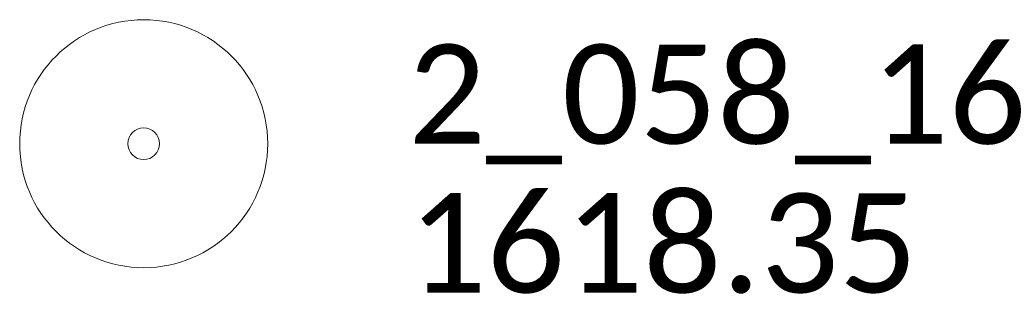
# Model space of a CAD drawing. Extents: x 386237 to 390135, y 96958 to 113752.
# Tile 80 of 116: x 389867 to 389926, y 105608 to 105625. Entities that reach past the tile are written whole.
import ezdxf

# ---------------------------------------------------------------- set-up
doc = ezdxf.new("R2010")
doc.units = 0
doc.header["$MEASUREMENT"] = 0
doc.layers.add('E_MAP_PassPoints', color=41, linetype='Continuous', lineweight=18)
doc.styles.add('CalibriLight', font='calibril.ttf')

# ---------------------------------------------------------------- blocks, each defined once
blk = doc.blocks.new('PP')
at = {"layer": 'E_MAP_PassPoints', "lineweight": 0}
for radius in [7.5, 0.96]:
    blk.add_circle((0, 0), radius, dxfattribs=at)

msp = doc.modelspace()

# ---------------------------------------------------------------- block references
at = {"layer": 'E_MAP_PassPoints', "lineweight": 0}
msp.add_blockref('PP', (389874.173, 105617.475), dxfattribs=at)
msp.add_blockref('PP', (389874.173, 105617.475), dxfattribs=at)

# ---------------------------------------------------------------- texts
at = {"layer": 'E_MAP_PassPoints', "lineweight": 0, "style": 'CalibriLight'}
for s, p in [('2_058_16', (389890.173, 105617.475)), ('2_058_16', (389890.173, 105617.475)), ('1618.35', (389890.173, 105608.475)), ('1618.35', (389890.173, 105608.475))]:
    msp.add_text(s, height=6, dxfattribs=at).set_placement(p)

doc.saveas('drawing.dxf')
